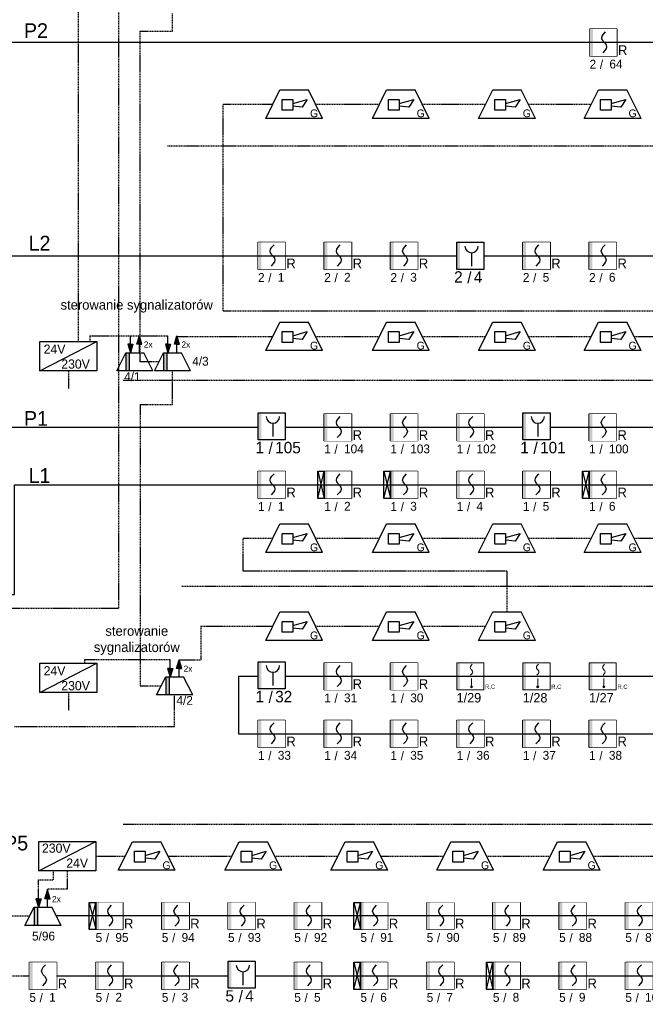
# Model space of a CAD drawing. Header units: millimetres. Extents: x -26513 to 76799, y 0 to 112149.
# Tile 2 of 98: x -9723 to -8306, y 73779 to 76009. Entities that reach past the tile are written whole.
import ezdxf
from ezdxf.enums import TextEntityAlignment as Align

# ---------------------------------------------------------------- set-up
doc = ezdxf.new("R2010")
doc.units = ezdxf.units.MM
doc.header["$LTSCALE"] = 2
doc.set_wipeout_variables(frame=1)
doc.linetypes.add('HIDDEN', pattern=[0.375, 0.25, -0.125])
doc.linetypes.add('KRESKOWA', pattern=[19.05, 12.7, -6.35])
for name, color, linetype in [('Linia SSP', 1, 'Continuous'), ('SIEMENS_czujki', 1, 'Continuous'), ('ssp', 1, 'Continuous')]:
    doc.layers.add(name, color=color, linetype=linetype)

# ---------------------------------------------------------------- blocks, each defined once
blk = doc.blocks.new('DUO')
at = {"color": 0}
blk.add_wipeout([(0, 61.4), (61.4, 61.4), (61.4, 0), (0, 0)], dxfattribs=at).dxf.layer = 'ssp'
at = {"layer": 'ssp'}
blk.add_lwpolyline([(0, 61.4), (61.4, 61.4), (61.4, 0), (0, 0)], close=True, dxfattribs=at)
blk.add_wipeout([(0, 61.4), (61.4, 61.4), (61.4, 0), (0, 0)]).dxf.layer = 'ssp'
h = blk.add_hatch(color=256, dxfattribs=at)
h.set_gradient(color1=(255, 0, 0), color2=(224, 0, 0), one_color=1, name='INVSPHERICAL')
h.paths.add_polyline_path([(7.2, 30.7), (7.2, 61.4), (0, 61.4), (0, 30.7)])
h.paths.add_polyline_path([(7.2, 0), (7.2, 30.7), (0, 30.7), (0, 0)])
for p, q in [((27.4, 41.5), (28.4, 45.4)), ((28.4, 45.4), (31.3, 49.9)), ((31.3, 49.9), (36.1, 55.2)), ((28.4, 37.6), (27.4, 41.5)), ((30.6, 34.3), (28.4, 37.6)), ((31.3, 33.1), (30.6, 34.3)), ((32.8, 31.4), (31.3, 33.1)), ((32.8, 31.4), (34.4, 29.7)), ((34.4, 29.7), (35.1, 28.6)), ((35.1, 28.6), (37.3, 25.3)), ((37.3, 25.3), (38.2, 21.3)), ((34.4, 13), (29.5, 7.6)), ((37.3, 17.4), (34.4, 13)), ((38.2, 21.3), (37.3, 17.4))]:
    blk.add_line(p, q, dxfattribs=at)
blk.add_text('R', height=22, dxfattribs=at).set_placement((64.1, 2.4))
at = {"layer": 'ssp', "flags": 8}
blk.add_attdef('PETLA', text='', height=20, dxfattribs=at).set_placement((14.7, -8.3), align=Align.TOP_RIGHT)
for tag, p in [('/', (23, -9)), ('ADRES', (44.6, -8))]:
    blk.add_attdef(tag, text='', height=20, dxfattribs=at).set_placement(p, align=Align.TOP_LEFT)
blk = doc.blocks.new('głosowy')
at = {"layer": 'ssp', "color": 1}
for p, q in [((-40.2, 0), (-20.1, 40.2)), ((-20.1, 40.2), (20.1, 40.2)), ((40.2, 0), (20.1, 40.2)), ((-17.2, 26.8), (-2.1, 26.8)), ((-17.2, 11.7), (-17.2, 26.8)), ((-2.1, 21.1), (18.5, 26.8)), ((-2.1, 26.8), (-2.1, 11.7)), ((11.4, 15.9), (-2.1, 17.3)), ((18.5, 26.8), (11.4, 15.9)), ((40.2, 0), (-40.2, 0)), ((-2.1, 11.7), (-17.2, 11.7))]:
    blk.add_line(p, q, dxfattribs=at)
blk.add_text('G', height=11, dxfattribs=at).set_placement((22.4, 1.6))
blk = doc.blocks.new('eks')
at = {"layer": 'ssp'}
h = blk.add_hatch(color=256, dxfattribs=at)
h.set_gradient(color1=(255, 0, 0), color2=(255, 0, 0))
h.paths.add_polyline_path([(5.2, 40.2), (2.2, 30.4), (5.2, 30.4), (8.1, 30.4)])
h = blk.add_hatch(color=256, dxfattribs=at)
h.set_gradient(color1=(255, 0, 0), color2=(255, 0, 0))
h.paths.add_polyline_path([(-5.2, 20.7), (-2.2, 30.4), (-5.2, 30.4)])
h.paths.add_polyline_path([(-5.2, 20.7), (-5.2, 30.4), (-8.1, 30.4)])
h = blk.add_hatch(color=256, dxfattribs=at)
h.set_gradient(color1=(255, 0, 0), color2=(255, 0, 0))
h.paths.add_polyline_path([(-6, 0), (-6, 20.7), (-10.3, 20.7), (-10.3, 0)])
for p, q in [((-5.2, 30.4), (-5.2, 40.2)), ((2.2, 30.4), (5.2, 40.2)), ((8.1, 30.4), (5.2, 40.2)), ((-5.2, 30.4), (-8.1, 30.4)), ((-8.1, 30.4), (-5.2, 20.7)), ((-5.2, 30.4), (-2.2, 30.4)), ((-2.2, 30.4), (-5.2, 20.7)), ((5.2, 30.4), (2.2, 30.4)), ((5.2, 20.7), (5.2, 30.4)), ((5.2, 30.4), (8.1, 30.4)), ((-20.7, 0), (-10.3, 20.7)), ((-10.3, 20.7), (10.3, 20.7)), ((-10.3, 20.7), (-10.3, 0)), ((-6, 0), (-6, 20.7)), ((20.7, 0), (10.3, 20.7)), ((20.7, 0), (-20.7, 0))]:
    blk.add_line(p, q, dxfattribs=at)
blk.add_text('2x', height=7.14, dxfattribs=at).set_placement((10.3, 26.5))
blk = doc.blocks.new('ROP')
blk.add_wipeout([(-15.4, 76.7), (76.7, 76.7), (76.7, -15.4), (-15.4, -15.4)]).dxf.layer = 'ssp'
at = {"layer": 'ssp'}
h = blk.add_hatch(color=256, dxfattribs=at)
h.set_gradient(color1=(255, 0, 0), color2=(224, 0, 0), one_color=1, name='INVSPHERICAL')
h.paths.add_polyline_path([(-4.6, 30.7), (-4.6, 76.7), (-15.4, 76.7), (-15.4, 30.7)])
h.paths.add_polyline_path([(-4.6, -15.4), (-4.6, 30.7), (-15.4, 30.7), (-15.4, -15.4)])
blk.add_line((35, 41), (35, -4.1), dxfattribs=at)
blk.add_lwpolyline([(-15.4, 76.7), (76.7, 76.7), (76.7, -15.4), (-15.4, -15.4)], close=True, dxfattribs=at)
blk.add_arc((35, 63.6), 22.6, 180, 0, dxfattribs=at)
blk.add_text('/', height=39, dxfattribs=at).set_placement((27.4, -42.4), align=Align.MIDDLE)
at = {"layer": 'ssp', "flags": 8}
blk.add_attdef('PETLA', text='', height=39, dxfattribs=at).set_placement((4.5, -21.7), align=Align.TOP_RIGHT)
blk.add_attdef('ADRES', text='', height=39, dxfattribs=at).set_placement((42.6, -22), align=Align.TOP_LEFT)
blk = doc.blocks.new('DOT')
at = {"layer": 'Linia SSP', "lineweight": 5}
h = blk.add_hatch(color=256, dxfattribs=at)
h.set_gradient(color1=(255, 0, 0), color2=(224, 0, 0), one_color=1, name='INVSPHERICAL')
h.paths.add_polyline_path([(4.7, 20.1), (4.7, 40.2), (0, 40.2), (0, 20.1)])
h.paths.add_polyline_path([(4.7, 0), (4.7, 20.1), (0, 20.1), (0, 0)])
blk.add_hatch(color=256, dxfattribs=at).paths.add_polyline_path([(23.3, 4.7, 1), (20.3, 4.7, 1)])
at = {"layer": 'Linia SSP', "color": 1, "linetype": 'Continuous', "lineweight": 5}
for p, q in [((19.9, 33.5), (20.3, 34.8)), ((20.3, 32.1), (19.9, 33.5)), ((20.3, 34.8), (21.2, 36.3)), ((21, 31), (20.3, 32.1)), ((21.2, 30.6), (21, 31)), ((21.2, 36.3), (22.9, 38.2)), ((21.8, 30), (21.2, 30.6)), ((21.8, 30), (22.3, 29.5)), ((22.3, 29.5), (22.5, 29.1)), ((22.3, 23.8), (20.6, 21.9)), ((23.3, 25.3), (22.3, 23.8)), ((22.5, 29.1), (23.3, 27.9)), ((23.3, 27.9), (23.6, 26.6)), ((23.6, 26.6), (23.3, 25.3))]:
    blk.add_line(p, q, dxfattribs=at)
at = {"layer": 'Linia SSP', "lineweight": 5}
for p, q in [((0, 20.1), (40.2, 20.1)), ((21.8, 16.8), (21.8, 4.6))]:
    blk.add_line(p, q, dxfattribs=at)
blk.add_lwpolyline([(0, 40.2), (40.2, 40.2), (40.2, 0), (0, 0)], close=True, dxfattribs=at)
blk.add_circle((21.8, 4.6), 1.47, dxfattribs=at)
at = {"layer": 'Linia SSP', "color": 1, "lineweight": 5}
blk.add_text('R,C', height=6.28, dxfattribs=at).set_placement((41.9, 1.6))

msp = doc.modelspace()

# ---------------------------------------------------------------- linework, layer by layer
at = {"layer": 'ssp', "linetype": 'HIDDEN', "ltscale": 5}
for p, q in [((-9499.3, 77213.6), (-9499.3, 74675.6)), ((-9589.5, 75280.5), (-9589.5, 76103.5)), ((-9376.7, 75983.3), (-9376.7, 76024.1)), ((-9449.6, 75234.6), (-9449.6, 75983.3)), ((-9449.6, 75983.3), (-9376.7, 75983.3)), ((-9261.6, 75818), (-9149.2, 75818)), ((-9261.6, 75349.9), (-9261.6, 75818)), ((-9052.6, 75818), (-8907.7, 75818)), ((-8811.1, 75818), (-8667.2, 75818)), ((-8571.6, 75818), (-8427.7, 75818)), ((-9261.6, 75349.9), (-7897.4, 75349.9)), ((-9564.2, 75293.5), (-9386.9, 75293.5)), ((-9564.2, 75293.5), (-9564.2, 75280.5)), ((-9366.5, 75291.9), (-9149.2, 75291.9)), ((-9366.5, 75261.3), (-9366.5, 75291.9)), ((-9052.6, 75291.9), (-8907.7, 75291.9)), ((-8811.1, 75291.9), (-8667.2, 75291.9)), ((-8571.6, 75291.9), (-8427.7, 75291.9)), ((-8331.1, 75291.9), (-8186.2, 75291.9)), ((-9407.3, 75234.6), (-9449.6, 75234.6)), ((-9612.2, 75214.2), (-9612.2, 75172.8)), ((-9376.7, 75137.4), (-9376.7, 75214.2)), ((-9449.6, 75137.4), (-9449.6, 74500.2)), ((-9449.6, 75137.4), (-9376.7, 75137.4)), ((-9216.3, 74759.8), (-9216.3, 74835)), ((-9216.3, 74835), (-9149.2, 74835)), ((-9052.6, 74835), (-8907.7, 74835)), ((-8811.1, 74835), (-8667.2, 74835)), ((-8571.6, 74835), (-8427.7, 74835)), ((-8331.1, 74835), (-8186.2, 74835)), ((-8618.9, 74759.8), (-9216.3, 74759.8)), ((-8618.9, 74759.8), (-8618.9, 74667.7)), ((-9499.3, 74675.6), (-10267.2, 74675.6)), ((-9312.7, 74635.5), (-9312.7, 74559.2)), ((-9312.7, 74635.5), (-9149.2, 74635.5)), ((-9052.6, 74635.5), (-8907.7, 74635.5)), ((-8811.1, 74635.5), (-8667.2, 74635.5)), ((-9381.9, 74559.2), (-9575.7, 74559.2)), ((-9575.7, 74559.2), (-9575.7, 74552)), ((-9361.9, 74559.2), (-9361.9, 74559.2)), ((-9361.9, 74559.2), (-9312.7, 74559.2)), ((-9449.6, 74500.2), (-9402.3, 74500.2)), ((-9612.2, 74485.6), (-9612.2, 74444.2)), ((-9371.7, 74408.2), (-9371.7, 74477.4)), ((-9734.8, 74408.2), (-9371.7, 74408.2)), ((-9550.6, 74114.8), (-9483.5, 74114.8)), ((-9386.9, 74114.8), (-9242, 74114.8)), ((-9145.4, 74114.8), (-9001.5, 74114.8)), ((-8905.9, 74114.8), (-8762, 74114.8)), ((-8665.4, 74114.8), (-8520.5, 74114.8)), ((-8423.9, 74114.8), (-8280, 74114.8)), ((-9645.9, 74061.1), (-9645.9, 74081.6)), ((-9615.2, 74081.6), (-9615.2, 74040.2)), ((-9680.1, 74037.3), (-9680.1, 74061.1)), ((-9680.1, 74061.1), (-9645.9, 74061.1)), ((-9615.2, 74040.2), (-9660.6, 74040.2))]:
    msp.add_line(p, q, dxfattribs=at)
at = {"layer": 'ssp', "color": 0, "linetype": 'KRESKOWA', "ltscale": 0.1}
for p, q in [((-9388.2, 75723.9), (-4525.1, 75723.9)), ((-9488.2, 75192.7), (-4525.1, 75192.7)), ((-9355.8, 74726.5), (-4525.1, 74726.5)), ((-9488.2, 74187.1), (-2583.9, 74187.1))]:
    msp.add_line(p, q, dxfattribs=at)
at = {"layer": 'ssp'}
for p, q in [((-9676.8, 75214.2), (-9547.7, 75280.5)), ((-9676.8, 74485.6), (-9547.7, 74552)), ((-9679.7, 74081.6), (-9550.6, 74148))]:
    msp.add_line(p, q, dxfattribs=at)
at = {"layer": 'ssp', "linetype": 'HIDDEN'}
msp.add_line((-9660.6, 74040.2), (-9659.7, 74037.3), dxfattribs=at)
at = {"layer": 'ssp'}
for points in [[(-9676.8, 75280.5), (-9547.7, 75280.5), (-9547.7, 75214.2), (-9676.8, 75214.2)], [(-9676.8, 74552), (-9547.7, 74552), (-9547.7, 74485.6), (-9676.8, 74485.6)], [(-9679.7, 74148), (-9550.6, 74148), (-9550.6, 74081.6), (-9679.7, 74081.6)]]:
    msp.add_lwpolyline(points, close=True, dxfattribs=at)
at = {"layer": 'ssp', "linetype": 'HIDDEN', "ltscale": 5}
msp.add_lwpolyline([(-9766.7, 73979.2), (-9700.6, 73979.2)], dxfattribs=at)

# ---------------------------------------------------------------- block references
at = {"layer": 'SIEMENS_czujki'}
ref = msp.add_blockref('DUO', (-8431.5, 75926.9), dxfattribs=at)
ref.add_attrib('PETLA', '2', dxfattribs={"layer": 'ssp', "height": 20}).set_placement((-8416.9, 75918.6), align=Align.TOP_RIGHT)
ref.add_attrib('ADRES', '64', dxfattribs={"layer": 'ssp', "height": 20}).set_placement((-8386.9, 75918.9), align=Align.TOP_LEFT)
ref.add_attrib('/', '/', dxfattribs={"layer": 'ssp', "height": 20}).set_placement((-8408.5, 75917.9), align=Align.TOP_LEFT)
ref = msp.add_blockref('DUO', (-9182.7, 75443.8), dxfattribs=at)
ref.add_attrib('PETLA', '2', dxfattribs={"layer": 'ssp', "height": 20}).set_placement((-9168, 75435.5), align=Align.TOP_RIGHT)
ref.add_attrib('ADRES', '1', dxfattribs={"layer": 'ssp', "height": 20}).set_placement((-9138, 75435.8), align=Align.TOP_LEFT)
ref.add_attrib('/', '/', dxfattribs={"layer": 'ssp', "height": 20}).set_placement((-9159.7, 75434.8), align=Align.TOP_LEFT)
ref = msp.add_blockref('DUO', (-9032.7, 75443.8), dxfattribs=at)
ref.add_attrib('PETLA', '2', dxfattribs={"layer": 'ssp', "height": 20}).set_placement((-9018, 75435.5), align=Align.TOP_RIGHT)
ref.add_attrib('ADRES', '2', dxfattribs={"layer": 'ssp', "height": 20}).set_placement((-8988, 75435.8), align=Align.TOP_LEFT)
ref.add_attrib('/', '/', dxfattribs={"layer": 'ssp', "height": 20}).set_placement((-9009.7, 75434.8), align=Align.TOP_LEFT)
ref = msp.add_blockref('DUO', (-8882.7, 75443.8), dxfattribs=at)
ref.add_attrib('PETLA', '2', dxfattribs={"layer": 'ssp', "height": 20}).set_placement((-8868, 75435.5), align=Align.TOP_RIGHT)
ref.add_attrib('ADRES', '3', dxfattribs={"layer": 'ssp', "height": 20}).set_placement((-8838, 75435.8), align=Align.TOP_LEFT)
ref.add_attrib('/', '/', dxfattribs={"layer": 'ssp', "height": 20}).set_placement((-8859.7, 75434.8), align=Align.TOP_LEFT)
ref = msp.add_blockref('DUO', (-8582.7, 75443.8), dxfattribs=at)
ref.add_attrib('PETLA', '2', dxfattribs={"layer": 'ssp', "height": 20}).set_placement((-8568, 75435.5), align=Align.TOP_RIGHT)
ref.add_attrib('ADRES', '5', dxfattribs={"layer": 'ssp', "height": 20}).set_placement((-8538, 75435.8), align=Align.TOP_LEFT)
ref.add_attrib('/', '/', dxfattribs={"layer": 'ssp', "height": 20}).set_placement((-8559.7, 75434.8), align=Align.TOP_LEFT)
ref = msp.add_blockref('DUO', (-8432.7, 75443.8), dxfattribs=at)
ref.add_attrib('PETLA', '2', dxfattribs={"layer": 'ssp', "height": 20}).set_placement((-8418, 75435.5), align=Align.TOP_RIGHT)
ref.add_attrib('ADRES', '6', dxfattribs={"layer": 'ssp', "height": 20}).set_placement((-8388, 75435.8), align=Align.TOP_LEFT)
ref.add_attrib('/', '/', dxfattribs={"layer": 'ssp', "height": 20}).set_placement((-8409.7, 75434.8), align=Align.TOP_LEFT)
ref = msp.add_blockref('DUO', (-9032.7, 75055.1), dxfattribs=at)
ref.add_attrib('PETLA', '1', dxfattribs={"layer": 'ssp', "height": 20}).set_placement((-9018, 75046.8), align=Align.TOP_RIGHT)
ref.add_attrib('ADRES', '104', dxfattribs={"layer": 'ssp', "height": 20}).set_placement((-8988, 75047.1), align=Align.TOP_LEFT)
ref.add_attrib('/', '/', dxfattribs={"layer": 'ssp', "height": 20}).set_placement((-9009.7, 75046.1), align=Align.TOP_LEFT)
ref = msp.add_blockref('DUO', (-8882.7, 75055.1), dxfattribs=at)
ref.add_attrib('PETLA', '1', dxfattribs={"layer": 'ssp', "height": 20}).set_placement((-8868, 75046.8), align=Align.TOP_RIGHT)
ref.add_attrib('ADRES', '103', dxfattribs={"layer": 'ssp', "height": 20}).set_placement((-8838, 75047.1), align=Align.TOP_LEFT)
ref.add_attrib('/', '/', dxfattribs={"layer": 'ssp', "height": 20}).set_placement((-8859.7, 75046.1), align=Align.TOP_LEFT)
ref = msp.add_blockref('DUO', (-8732.7, 75055.1), dxfattribs=at)
ref.add_attrib('PETLA', '1', dxfattribs={"layer": 'ssp', "height": 20}).set_placement((-8718, 75046.8), align=Align.TOP_RIGHT)
ref.add_attrib('ADRES', '102', dxfattribs={"layer": 'ssp', "height": 20}).set_placement((-8688, 75047.1), align=Align.TOP_LEFT)
ref.add_attrib('/', '/', dxfattribs={"layer": 'ssp', "height": 20}).set_placement((-8709.7, 75046.1), align=Align.TOP_LEFT)
ref = msp.add_blockref('DUO', (-8432.7, 75055.1), dxfattribs=at)
ref.add_attrib('PETLA', '1', dxfattribs={"layer": 'ssp', "height": 20}).set_placement((-8418, 75046.8), align=Align.TOP_RIGHT)
ref.add_attrib('ADRES', '100', dxfattribs={"layer": 'ssp', "height": 20}).set_placement((-8388, 75047.1), align=Align.TOP_LEFT)
ref.add_attrib('/', '/', dxfattribs={"layer": 'ssp', "height": 20}).set_placement((-8409.7, 75046.1), align=Align.TOP_LEFT)
ref = msp.add_blockref('DUO', (-9182.7, 74925.1), dxfattribs=at)
ref.add_attrib('PETLA', '1', dxfattribs={"layer": 'ssp', "height": 20}).set_placement((-9168, 74916.8), align=Align.TOP_RIGHT)
ref.add_attrib('ADRES', '1', dxfattribs={"layer": 'ssp', "height": 20}).set_placement((-9138, 74917.1), align=Align.TOP_LEFT)
ref.add_attrib('/', '/', dxfattribs={"layer": 'ssp', "height": 20}).set_placement((-9159.7, 74916.1), align=Align.TOP_LEFT)
ref = msp.add_blockref('DUO', (-9032.7, 74925.1), dxfattribs=at)
ref.add_attrib('PETLA', '1', dxfattribs={"layer": 'ssp', "height": 20}).set_placement((-9018, 74916.8), align=Align.TOP_RIGHT)
ref.add_attrib('ADRES', '2', dxfattribs={"layer": 'ssp', "height": 20}).set_placement((-8988, 74917.1), align=Align.TOP_LEFT)
ref.add_attrib('/', '/', dxfattribs={"layer": 'ssp', "height": 20}).set_placement((-9009.7, 74916.1), align=Align.TOP_LEFT)
ref = msp.add_blockref('DUO', (-8882.7, 74925.1), dxfattribs=at)
ref.add_attrib('PETLA', '1', dxfattribs={"layer": 'ssp', "height": 20}).set_placement((-8868, 74916.8), align=Align.TOP_RIGHT)
ref.add_attrib('ADRES', '3', dxfattribs={"layer": 'ssp', "height": 20}).set_placement((-8838, 74917.1), align=Align.TOP_LEFT)
ref.add_attrib('/', '/', dxfattribs={"layer": 'ssp', "height": 20}).set_placement((-8859.7, 74916.1), align=Align.TOP_LEFT)
ref = msp.add_blockref('DUO', (-8732.7, 74925.1), dxfattribs=at)
ref.add_attrib('PETLA', '1', dxfattribs={"layer": 'ssp', "height": 20}).set_placement((-8718, 74916.8), align=Align.TOP_RIGHT)
ref.add_attrib('ADRES', '4', dxfattribs={"layer": 'ssp', "height": 20}).set_placement((-8688, 74917.1), align=Align.TOP_LEFT)
ref.add_attrib('/', '/', dxfattribs={"layer": 'ssp', "height": 20}).set_placement((-8709.7, 74916.1), align=Align.TOP_LEFT)
ref = msp.add_blockref('DUO', (-8582.7, 74925.1), dxfattribs=at)
ref.add_attrib('PETLA', '1', dxfattribs={"layer": 'ssp', "height": 20}).set_placement((-8568, 74916.8), align=Align.TOP_RIGHT)
ref.add_attrib('ADRES', '5', dxfattribs={"layer": 'ssp', "height": 20}).set_placement((-8538, 74917.1), align=Align.TOP_LEFT)
ref.add_attrib('/', '/', dxfattribs={"layer": 'ssp', "height": 20}).set_placement((-8559.7, 74916.1), align=Align.TOP_LEFT)
ref = msp.add_blockref('DUO', (-8432.7, 74925.1), dxfattribs=at)
ref.add_attrib('PETLA', '1', dxfattribs={"layer": 'ssp', "height": 20}).set_placement((-8418, 74916.8), align=Align.TOP_RIGHT)
ref.add_attrib('ADRES', '6', dxfattribs={"layer": 'ssp', "height": 20}).set_placement((-8388, 74917.1), align=Align.TOP_LEFT)
ref.add_attrib('/', '/', dxfattribs={"layer": 'ssp', "height": 20}).set_placement((-8409.7, 74916.1), align=Align.TOP_LEFT)
ref = msp.add_blockref('DUO', (-9032.7, 74491.1), dxfattribs=at)
ref.add_attrib('PETLA', '1', dxfattribs={"layer": 'ssp', "height": 20}).set_placement((-9018, 74482.8), align=Align.TOP_RIGHT)
ref.add_attrib('ADRES', '31', dxfattribs={"layer": 'ssp', "height": 20}).set_placement((-8988, 74483), align=Align.TOP_LEFT)
ref.add_attrib('/', '/', dxfattribs={"layer": 'ssp', "height": 20}).set_placement((-9009.7, 74482.1), align=Align.TOP_LEFT)
ref = msp.add_blockref('DUO', (-8882.7, 74491.1), dxfattribs=at)
ref.add_attrib('PETLA', '1', dxfattribs={"layer": 'ssp', "height": 20}).set_placement((-8868, 74482.8), align=Align.TOP_RIGHT)
ref.add_attrib('ADRES', '30', dxfattribs={"layer": 'ssp', "height": 20}).set_placement((-8838, 74483), align=Align.TOP_LEFT)
ref.add_attrib('/', '/', dxfattribs={"layer": 'ssp', "height": 20}).set_placement((-8859.7, 74482.1), align=Align.TOP_LEFT)
ref = msp.add_blockref('DUO', (-9182.7, 74361.1), dxfattribs=at)
ref.add_attrib('PETLA', '1', dxfattribs={"layer": 'ssp', "height": 20}).set_placement((-9168, 74352.8), align=Align.TOP_RIGHT)
ref.add_attrib('ADRES', '33', dxfattribs={"layer": 'ssp', "height": 20}).set_placement((-9138, 74353), align=Align.TOP_LEFT)
ref.add_attrib('/', '/', dxfattribs={"layer": 'ssp', "height": 20}).set_placement((-9159.7, 74352.1), align=Align.TOP_LEFT)
ref = msp.add_blockref('DUO', (-9032.7, 74361.1), dxfattribs=at)
ref.add_attrib('PETLA', '1', dxfattribs={"layer": 'ssp', "height": 20}).set_placement((-9018, 74352.8), align=Align.TOP_RIGHT)
ref.add_attrib('ADRES', '34', dxfattribs={"layer": 'ssp', "height": 20}).set_placement((-8988, 74353), align=Align.TOP_LEFT)
ref.add_attrib('/', '/', dxfattribs={"layer": 'ssp', "height": 20}).set_placement((-9009.7, 74352.1), align=Align.TOP_LEFT)
ref = msp.add_blockref('DUO', (-8882.7, 74361.1), dxfattribs=at)
ref.add_attrib('PETLA', '1', dxfattribs={"layer": 'ssp', "height": 20}).set_placement((-8868, 74352.8), align=Align.TOP_RIGHT)
ref.add_attrib('ADRES', '35', dxfattribs={"layer": 'ssp', "height": 20}).set_placement((-8838, 74353), align=Align.TOP_LEFT)
ref.add_attrib('/', '/', dxfattribs={"layer": 'ssp', "height": 20}).set_placement((-8859.7, 74352.1), align=Align.TOP_LEFT)
ref = msp.add_blockref('DUO', (-8732.7, 74361.1), dxfattribs=at)
ref.add_attrib('PETLA', '1', dxfattribs={"layer": 'ssp', "height": 20}).set_placement((-8718, 74352.8), align=Align.TOP_RIGHT)
ref.add_attrib('ADRES', '36', dxfattribs={"layer": 'ssp', "height": 20}).set_placement((-8688, 74353), align=Align.TOP_LEFT)
ref.add_attrib('/', '/', dxfattribs={"layer": 'ssp', "height": 20}).set_placement((-8709.7, 74352.1), align=Align.TOP_LEFT)
ref = msp.add_blockref('DUO', (-8582.7, 74361.1), dxfattribs=at)
ref.add_attrib('PETLA', '1', dxfattribs={"layer": 'ssp', "height": 20}).set_placement((-8568, 74352.8), align=Align.TOP_RIGHT)
ref.add_attrib('ADRES', '37', dxfattribs={"layer": 'ssp', "height": 20}).set_placement((-8538, 74353), align=Align.TOP_LEFT)
ref.add_attrib('/', '/', dxfattribs={"layer": 'ssp', "height": 20}).set_placement((-8559.7, 74352.1), align=Align.TOP_LEFT)
ref = msp.add_blockref('DUO', (-8432.7, 74361.1), dxfattribs=at)
ref.add_attrib('PETLA', '1', dxfattribs={"layer": 'ssp', "height": 20}).set_placement((-8418, 74352.8), align=Align.TOP_RIGHT)
ref.add_attrib('ADRES', '38', dxfattribs={"layer": 'ssp', "height": 20}).set_placement((-8388, 74353), align=Align.TOP_LEFT)
ref.add_attrib('/', '/', dxfattribs={"layer": 'ssp', "height": 20}).set_placement((-8409.7, 74352.1), align=Align.TOP_LEFT)
ref = msp.add_blockref('DUO', (-9550.6, 73948.5), dxfattribs=at)
ref.add_attrib('PETLA', '5', dxfattribs={"layer": 'ssp', "height": 20}).set_placement((-9535.9, 73940.2), align=Align.TOP_RIGHT)
ref.add_attrib('ADRES', '95', dxfattribs={"layer": 'ssp', "height": 20}).set_placement((-9506, 73940.5), align=Align.TOP_LEFT)
ref.add_attrib('/', '/', dxfattribs={"layer": 'ssp', "height": 20}).set_placement((-9527.6, 73939.5), align=Align.TOP_LEFT)
ref = msp.add_blockref('DUO', (-9400.6, 73948.5), dxfattribs=at)
ref.add_attrib('PETLA', '5', dxfattribs={"layer": 'ssp', "height": 20}).set_placement((-9385.9, 73940.2), align=Align.TOP_RIGHT)
ref.add_attrib('ADRES', '94', dxfattribs={"layer": 'ssp', "height": 20}).set_placement((-9356, 73940.5), align=Align.TOP_LEFT)
ref.add_attrib('/', '/', dxfattribs={"layer": 'ssp', "height": 20}).set_placement((-9377.6, 73939.5), align=Align.TOP_LEFT)
ref = msp.add_blockref('DUO', (-9250.6, 73948.5), dxfattribs=at)
ref.add_attrib('PETLA', '5', dxfattribs={"layer": 'ssp', "height": 20}).set_placement((-9235.9, 73940.2), align=Align.TOP_RIGHT)
ref.add_attrib('ADRES', '93', dxfattribs={"layer": 'ssp', "height": 20}).set_placement((-9206, 73940.5), align=Align.TOP_LEFT)
ref.add_attrib('/', '/', dxfattribs={"layer": 'ssp', "height": 20}).set_placement((-9227.6, 73939.5), align=Align.TOP_LEFT)
ref = msp.add_blockref('DUO', (-9100.6, 73948.5), dxfattribs=at)
ref.add_attrib('PETLA', '5', dxfattribs={"layer": 'ssp', "height": 20}).set_placement((-9085.9, 73940.2), align=Align.TOP_RIGHT)
ref.add_attrib('ADRES', '92', dxfattribs={"layer": 'ssp', "height": 20}).set_placement((-9056, 73940.5), align=Align.TOP_LEFT)
ref.add_attrib('/', '/', dxfattribs={"layer": 'ssp', "height": 20}).set_placement((-9077.6, 73939.5), align=Align.TOP_LEFT)
ref = msp.add_blockref('DUO', (-8950.6, 73948.5), dxfattribs=at)
ref.add_attrib('PETLA', '5', dxfattribs={"layer": 'ssp', "height": 20}).set_placement((-8935.9, 73940.2), align=Align.TOP_RIGHT)
ref.add_attrib('ADRES', '91', dxfattribs={"layer": 'ssp', "height": 20}).set_placement((-8906, 73940.5), align=Align.TOP_LEFT)
ref.add_attrib('/', '/', dxfattribs={"layer": 'ssp', "height": 20}).set_placement((-8927.6, 73939.5), align=Align.TOP_LEFT)
ref = msp.add_blockref('DUO', (-8800.6, 73948.5), dxfattribs=at)
ref.add_attrib('PETLA', '5', dxfattribs={"layer": 'ssp', "height": 20}).set_placement((-8785.9, 73940.2), align=Align.TOP_RIGHT)
ref.add_attrib('ADRES', '90', dxfattribs={"layer": 'ssp', "height": 20}).set_placement((-8756, 73940.5), align=Align.TOP_LEFT)
ref.add_attrib('/', '/', dxfattribs={"layer": 'ssp', "height": 20}).set_placement((-8777.6, 73939.5), align=Align.TOP_LEFT)
ref = msp.add_blockref('DUO', (-8650.6, 73948.5), dxfattribs=at)
ref.add_attrib('PETLA', '5', dxfattribs={"layer": 'ssp', "height": 20}).set_placement((-8635.9, 73940.2), align=Align.TOP_RIGHT)
ref.add_attrib('ADRES', '89', dxfattribs={"layer": 'ssp', "height": 20}).set_placement((-8606, 73940.5), align=Align.TOP_LEFT)
ref.add_attrib('/', '/', dxfattribs={"layer": 'ssp', "height": 20}).set_placement((-8627.6, 73939.5), align=Align.TOP_LEFT)
ref = msp.add_blockref('DUO', (-8500.6, 73948.5), dxfattribs=at)
ref.add_attrib('PETLA', '5', dxfattribs={"layer": 'ssp', "height": 20}).set_placement((-8485.9, 73940.2), align=Align.TOP_RIGHT)
ref.add_attrib('ADRES', '88', dxfattribs={"layer": 'ssp', "height": 20}).set_placement((-8456, 73940.5), align=Align.TOP_LEFT)
ref.add_attrib('/', '/', dxfattribs={"layer": 'ssp', "height": 20}).set_placement((-8477.6, 73939.5), align=Align.TOP_LEFT)
ref = msp.add_blockref('DUO', (-8350.6, 73948.5), dxfattribs=at)
ref.add_attrib('PETLA', '5', dxfattribs={"layer": 'ssp', "height": 20}).set_placement((-8335.9, 73940.2), align=Align.TOP_RIGHT)
ref.add_attrib('ADRES', '87', dxfattribs={"layer": 'ssp', "height": 20}).set_placement((-8306, 73940.5), align=Align.TOP_LEFT)
ref.add_attrib('/', '/', dxfattribs={"layer": 'ssp', "height": 20}).set_placement((-8327.6, 73939.5), align=Align.TOP_LEFT)
ref = msp.add_blockref('DUO', (-9700.6, 73812.9), dxfattribs=at)
ref.add_attrib('PETLA', '5', dxfattribs={"layer": 'ssp', "height": 20}).set_placement((-9685.9, 73804.6), align=Align.TOP_RIGHT)
ref.add_attrib('ADRES', '1', dxfattribs={"layer": 'ssp', "height": 20}).set_placement((-9656, 73804.9), align=Align.TOP_LEFT)
ref.add_attrib('/', '/', dxfattribs={"layer": 'ssp', "height": 20}).set_placement((-9677.6, 73803.9), align=Align.TOP_LEFT)
ref = msp.add_blockref('DUO', (-9550.6, 73812.9), dxfattribs=at)
ref.add_attrib('PETLA', '5', dxfattribs={"layer": 'ssp', "height": 20}).set_placement((-9535.9, 73804.6), align=Align.TOP_RIGHT)
ref.add_attrib('ADRES', '2', dxfattribs={"layer": 'ssp', "height": 20}).set_placement((-9506, 73804.9), align=Align.TOP_LEFT)
ref.add_attrib('/', '/', dxfattribs={"layer": 'ssp', "height": 20}).set_placement((-9527.6, 73803.9), align=Align.TOP_LEFT)
ref = msp.add_blockref('DUO', (-9400.6, 73812.9), dxfattribs=at)
ref.add_attrib('PETLA', '5', dxfattribs={"layer": 'ssp', "height": 20}).set_placement((-9385.9, 73804.6), align=Align.TOP_RIGHT)
ref.add_attrib('ADRES', '3', dxfattribs={"layer": 'ssp', "height": 20}).set_placement((-9356, 73804.9), align=Align.TOP_LEFT)
ref.add_attrib('/', '/', dxfattribs={"layer": 'ssp', "height": 20}).set_placement((-9377.6, 73803.9), align=Align.TOP_LEFT)
ref = msp.add_blockref('DUO', (-9100.6, 73812.9), dxfattribs=at)
ref.add_attrib('PETLA', '5', dxfattribs={"layer": 'ssp', "height": 20}).set_placement((-9085.9, 73804.6), align=Align.TOP_RIGHT)
ref.add_attrib('ADRES', '5', dxfattribs={"layer": 'ssp', "height": 20}).set_placement((-9056, 73804.9), align=Align.TOP_LEFT)
ref.add_attrib('/', '/', dxfattribs={"layer": 'ssp', "height": 20}).set_placement((-9077.6, 73803.9), align=Align.TOP_LEFT)
ref = msp.add_blockref('DUO', (-8950.6, 73812.9), dxfattribs=at)
ref.add_attrib('PETLA', '5', dxfattribs={"layer": 'ssp', "height": 20}).set_placement((-8935.9, 73804.6), align=Align.TOP_RIGHT)
ref.add_attrib('ADRES', '6', dxfattribs={"layer": 'ssp', "height": 20}).set_placement((-8906, 73804.9), align=Align.TOP_LEFT)
ref.add_attrib('/', '/', dxfattribs={"layer": 'ssp', "height": 20}).set_placement((-8927.6, 73803.9), align=Align.TOP_LEFT)
ref = msp.add_blockref('DUO', (-8800.6, 73812.9), dxfattribs=at)
ref.add_attrib('PETLA', '5', dxfattribs={"layer": 'ssp', "height": 20}).set_placement((-8785.9, 73804.6), align=Align.TOP_RIGHT)
ref.add_attrib('ADRES', '7', dxfattribs={"layer": 'ssp', "height": 20}).set_placement((-8756, 73804.9), align=Align.TOP_LEFT)
ref.add_attrib('/', '/', dxfattribs={"layer": 'ssp', "height": 20}).set_placement((-8777.6, 73803.9), align=Align.TOP_LEFT)
ref = msp.add_blockref('DUO', (-8650.6, 73812.9), dxfattribs=at)
ref.add_attrib('PETLA', '5', dxfattribs={"layer": 'ssp', "height": 20}).set_placement((-8635.9, 73804.6), align=Align.TOP_RIGHT)
ref.add_attrib('ADRES', '8', dxfattribs={"layer": 'ssp', "height": 20}).set_placement((-8606, 73804.9), align=Align.TOP_LEFT)
ref.add_attrib('/', '/', dxfattribs={"layer": 'ssp', "height": 20}).set_placement((-8627.6, 73803.9), align=Align.TOP_LEFT)
ref = msp.add_blockref('DUO', (-8500.6, 73812.9), dxfattribs=at)
ref.add_attrib('PETLA', '5', dxfattribs={"layer": 'ssp', "height": 20}).set_placement((-8485.9, 73804.6), align=Align.TOP_RIGHT)
ref.add_attrib('ADRES', '9', dxfattribs={"layer": 'ssp', "height": 20}).set_placement((-8456, 73804.9), align=Align.TOP_LEFT)
ref.add_attrib('/', '/', dxfattribs={"layer": 'ssp', "height": 20}).set_placement((-8477.6, 73803.9), align=Align.TOP_LEFT)
ref = msp.add_blockref('DUO', (-8350.6, 73812.9), dxfattribs=at)
ref.add_attrib('PETLA', '5', dxfattribs={"layer": 'ssp', "height": 20}).set_placement((-8335.9, 73804.6), align=Align.TOP_RIGHT)
ref.add_attrib('ADRES', '10', dxfattribs={"layer": 'ssp', "height": 20}).set_placement((-8306, 73804.9), align=Align.TOP_LEFT)
ref.add_attrib('/', '/', dxfattribs={"layer": 'ssp', "height": 20}).set_placement((-8327.6, 73803.9), align=Align.TOP_LEFT)
at = {"layer": 'ssp'}
for name, p, xscale, yscale, zscale in [('głosowy', (-9100.9, 75785.8), 1.603317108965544, 1.603317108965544, 1.603317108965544), ('głosowy', (-8859.4, 75785.8), 1.603317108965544, 1.603317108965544, 1.603317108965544), ('głosowy', (-8618.9, 75785.8), 1.603317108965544, 1.603317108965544, 1.603317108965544), ('głosowy', (-8379.4, 75785.8), 1.603317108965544, 1.603317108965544, 1.603317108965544), ('głosowy', (-9100.9, 75259.7), 1.603317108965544, 1.603317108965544, 1.603317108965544), ('głosowy', (-8859.4, 75259.7), 1.603317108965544, 1.603317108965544, 1.603317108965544), ('głosowy', (-8618.9, 75259.7), 1.603317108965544, 1.603317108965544, 1.603317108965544), ('głosowy', (-8379.4, 75259.7), 1.603317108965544, 1.603317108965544, 1.603317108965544), ('eks', (-9461.8, 75214.2), 1.973743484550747, 1.973743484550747, 1.973743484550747), ('eks', (-9376.7, 75214.2), 1.973743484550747, 1.973743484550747, 1.973743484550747), ('głosowy', (-9100.9, 74802.8), 1.603317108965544, 1.603317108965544, 1.603317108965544), ('głosowy', (-8859.4, 74802.8), 1.603317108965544, 1.603317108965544, 1.603317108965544), ('głosowy', (-8618.9, 74802.8), 1.603317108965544, 1.603317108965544, 1.603317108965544), ('głosowy', (-8379.4, 74802.8), 1.603317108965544, 1.603317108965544, 1.603317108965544), ('głosowy', (-9100.9, 74603.3), 1.603317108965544, 1.603317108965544, 1.603317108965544), ('głosowy', (-8859.4, 74603.3), 1.603317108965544, 1.603317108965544, 1.603317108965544), ('głosowy', (-8618.9, 74603.3), 1.603317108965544, 1.603317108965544, 1.603317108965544), ('eks', (-9371.7, 74479.9), 1.973743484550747, 1.973743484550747, 1.973743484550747), ('głosowy', (-9435.2, 74082.6), 1.603317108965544, 1.603317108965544, 1.603317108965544), ('głosowy', (-9193.7, 74082.6), 1.603317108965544, 1.603317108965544, 1.603317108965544), ('głosowy', (-8953.2, 74082.6), 1.603317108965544, 1.603317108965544, 1.603317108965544), ('głosowy', (-8713.7, 74082.6), 1.603317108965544, 1.603317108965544, 1.603317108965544), ('głosowy', (-8472.2, 74082.6), 1.603317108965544, 1.603317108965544, 1.603317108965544), ('eks', (-9669.9, 73957.9), 1.973743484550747, 1.973743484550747, 1.973743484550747)]:
    msp.add_blockref(name, p, dxfattribs=dict(at, xscale=xscale, yscale=yscale, zscale=zscale))
at = {"layer": 'ssp', "linetype": 'HIDDEN', "ltscale": 5, "xscale": 1.529539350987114, "yscale": 1.529539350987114, "zscale": 1.529539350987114}
for p in [(-8732.7, 74491.1), (-8582.7, 74491.1), (-8432.7, 74491.1)]:
    msp.add_blockref('DOT', p, dxfattribs=at)

# ---------------------------------------------------------------- texts
at = {"char_height": 22, "attachment_point": 1}
for width, insert in [(485.65, (-9700.5, 75374.5)), (274.253, (-9594.6, 74635.8))]:
    msp.add_mtext_dynamic_manual_height_columns('\\pxqc;sterowanie sygnalizatorów', width=width, gutter_width=11.7, heights=[0], dxfattribs=dict(at, insert=insert))
at = {"layer": 'ssp', "color": 0, "char_height": 33.32, "attachment_point": 1}
for s, width, insert in [('\\pxqc;P2', 55.078, (-9713.5, 76001.3)), ('\\pxqc;L2', 53.483, (-9704.6, 75519.8)), ('\\pxqc;P1', 55.078, (-9713.5, 75122.8)), ('\\pxqc;L1', 53.483, (-9704.6, 74993.5)), ('\\pxqc;P5', 111.366, (-9786.5, 74161))]:
    msp.add_mtext_dynamic_manual_height_columns(s, width=width, gutter_width=11.7, heights=[0], dxfattribs=dict(at, insert=insert))
at = {"layer": 'ssp', "linetype": 'HIDDEN', "ltscale": 5, "attachment_point": 1}
for s, width, gutter_width, insert, char_height in [('24V', 50.336, 21.5, (-9668.5, 75273.4), 20.76), ('230V', 50.336, 21.5, (-9628.6, 75239.7), 20.76), ('4/3', 29.248, 12.5, (-9331.9, 75245.6), 20), ('4/1', 29.248, 12.5, (-9486.2, 75210.7), 20), ('24V', 50.336, 21.5, (-9668.5, 74544.9), 20.76), ('230V', 50.336, 21.5, (-9628.6, 74511.1), 20.76), ('4/2', 29.248, 12.5, (-9367.7, 74477.4), 20), ('1/29', 62.686, 91.8, (-8733, 74484.1), 21.41), ('1/28', 62.686, 91.8, (-8583, 74484.1), 21.41), ('1/27', 62.686, 91.8, (-8433, 74484.1), 21.41), ('230V', 50.336, 21.5, (-9672.3, 74143.1), 20.76), ('24V', 50.336, 21.5, (-9617.3, 74109.3), 20.76), ('5/96', 29.248, 12.5, (-9694.8, 73943.6), 20)]:
    msp.add_mtext_dynamic_manual_height_columns(s, width=width, gutter_width=gutter_width, heights=[0], dxfattribs=dict(at, insert=insert, char_height=char_height))

# ---------------------------------------------------------------- next in the draw order: linework, layer by layer
at = {"layer": 'ssp'}
for p, q in [((-9047.7, 74925.1), (-9032.7, 74986.6)), ((-9047.7, 74986.6), (-9032.7, 74925.1)), ((-8897.7, 74925.1), (-8882.7, 74986.6)), ((-8897.7, 74986.6), (-8882.7, 74925.1)), ((-8447.7, 74925.1), (-8432.7, 74986.6)), ((-8447.7, 74986.6), (-8432.7, 74925.1)), ((-9565.6, 73948.5), (-9550.6, 74009.9)), ((-9565.6, 74009.9), (-9550.6, 73948.5)), ((-8965.6, 73948.5), (-8950.6, 74009.9)), ((-8965.6, 74009.9), (-8950.6, 73948.5)), ((-8965.6, 73812.9), (-8950.6, 73874.3)), ((-8965.6, 73874.3), (-8950.6, 73812.9)), ((-8665.6, 73812.9), (-8650.6, 73874.3)), ((-8665.6, 73874.3), (-8650.6, 73812.9))]:
    msp.add_line(p, q, dxfattribs=at)
for points in [[(-7592.3, 75604.5), (-7592.3, 75696.7), (-5802.1, 75696.7), (-5802.1, 75957.6), (-6721.2, 75957.6), (-9830.4, 75957.6), (-9830.4, 74803), (-10267.2, 74803)], [(-10267.2, 74771.1), (-9798.5, 74771.1), (-9798.5, 75474.5), (-4863.6, 75474.5), (-4863.6, 75604.5), (-7592.3, 75604.5)], [(-6721.2, 74955.8), (-4863.6, 74955.8), (-4863.6, 75085.8), (-9766.7, 75085.8), (-9766.7, 74739.3), (-10267.2, 74739.3)], [(-10267.2, 74707.4), (-9734.8, 74707.4), (-9734.8, 74955.8), (-6820.4, 74955.8), (-6820.4, 74521.8), (-9226.9, 74521.8), (-9226.9, 74391.8), (-5587.3, 74391.8), (-5587.3, 74521.8), (-6752, 74521.8), (-6752, 74955.8)]]:
    msp.add_lwpolyline(points, dxfattribs=at)
for points in [[(-9032.7, 74986.6), (-9032.7, 74925.1), (-9047.7, 74925.1), (-9047.7, 74986.6)], [(-8882.7, 74986.6), (-8882.7, 74925.1), (-8897.7, 74925.1), (-8897.7, 74986.6)], [(-8432.7, 74986.6), (-8432.7, 74925.1), (-8447.7, 74925.1), (-8447.7, 74986.6)], [(-9550.6, 74009.9), (-9550.6, 73948.5), (-9565.6, 73948.5), (-9565.6, 74009.9)], [(-8950.6, 74009.9), (-8950.6, 73948.5), (-8965.6, 73948.5), (-8965.6, 74009.9)], [(-8950.6, 73874.3), (-8950.6, 73812.9), (-8965.6, 73812.9), (-8965.6, 73874.3)], [(-8650.6, 73874.3), (-8650.6, 73812.9), (-8665.6, 73812.9), (-8665.6, 73874.3)]]:
    msp.add_lwpolyline(points, close=True, dxfattribs=at)
at = {"layer": 'ssp', "ltscale": 5}
msp.add_lwpolyline([(-9639.1, 73843.6), (-2511.4, 73843.6), (-2511.4, 73979.2), (-9639.1, 73979.2)], dxfattribs=at)
at = {"layer": 'ssp', "linetype": 'HIDDEN', "ltscale": 5}
msp.add_lwpolyline([(-9798.5, 73843.6), (-9700.6, 73843.6)], dxfattribs=at)

# ---------------------------------------------------------------- next in the draw order: block references
at = {"layer": 'SIEMENS_czujki'}
ref = msp.add_blockref('ROP', (-8722.4, 75454), dxfattribs=dict(at, xscale=0.6671009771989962, yscale=0.6671009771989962, zscale=0.6671009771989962))
ref.add_attrib('PETLA', '2', dxfattribs={"layer": 'ssp', "height": 26}).set_placement((-8719.4, 75439.5), align=Align.TOP_RIGHT)
ref.add_attrib('ADRES', '4', dxfattribs={"layer": 'ssp', "height": 26}).set_placement((-8694, 75439.4), align=Align.TOP_LEFT)
ref = msp.add_blockref('ROP', (-9172.4, 75067.8), dxfattribs=dict(at, xscale=0.6671009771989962, yscale=0.6671009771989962, zscale=0.6671009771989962))
ref.add_attrib('PETLA', '1', dxfattribs={"layer": 'ssp', "height": 26}).set_placement((-9169.4, 75053.3), align=Align.TOP_RIGHT)
ref.add_attrib('ADRES', '105', dxfattribs={"layer": 'ssp', "height": 26.02}).set_placement((-9144, 75053.1), align=Align.TOP_LEFT)
ref = msp.add_blockref('ROP', (-8572.4, 75067.8), dxfattribs=dict(at, xscale=0.6671009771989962, yscale=0.6671009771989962, zscale=0.6671009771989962))
ref.add_attrib('PETLA', '1', dxfattribs={"layer": 'ssp', "height": 26}).set_placement((-8569.4, 75053.3), align=Align.TOP_RIGHT)
ref.add_attrib('ADRES', '101', dxfattribs={"layer": 'ssp', "height": 26.02}).set_placement((-8544, 75053.1), align=Align.TOP_LEFT)
ref = msp.add_blockref('ROP', (-9172.4, 74503.7), dxfattribs=dict(at, xscale=0.6671009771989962, yscale=0.6671009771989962, zscale=0.6671009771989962))
ref.add_attrib('PETLA', '1', dxfattribs={"layer": 'ssp', "height": 26}).set_placement((-9169.4, 74489.2), align=Align.TOP_RIGHT)
ref.add_attrib('ADRES', '32', dxfattribs={"layer": 'ssp', "height": 26.02}).set_placement((-9144, 74489), align=Align.TOP_LEFT)
ref = msp.add_blockref('ROP', (-9240.3, 73825.5), dxfattribs=dict(at, xscale=0.6671009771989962, yscale=0.6671009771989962, zscale=0.6671009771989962))
ref.add_attrib('PETLA', '5', dxfattribs={"layer": 'ssp', "height": 26}).set_placement((-9237.3, 73811), align=Align.TOP_RIGHT)
ref.add_attrib('ADRES', '4', dxfattribs={"layer": 'ssp', "height": 26}).set_placement((-9211.9, 73810.9), align=Align.TOP_LEFT)

doc.saveas('drawing.dxf')
